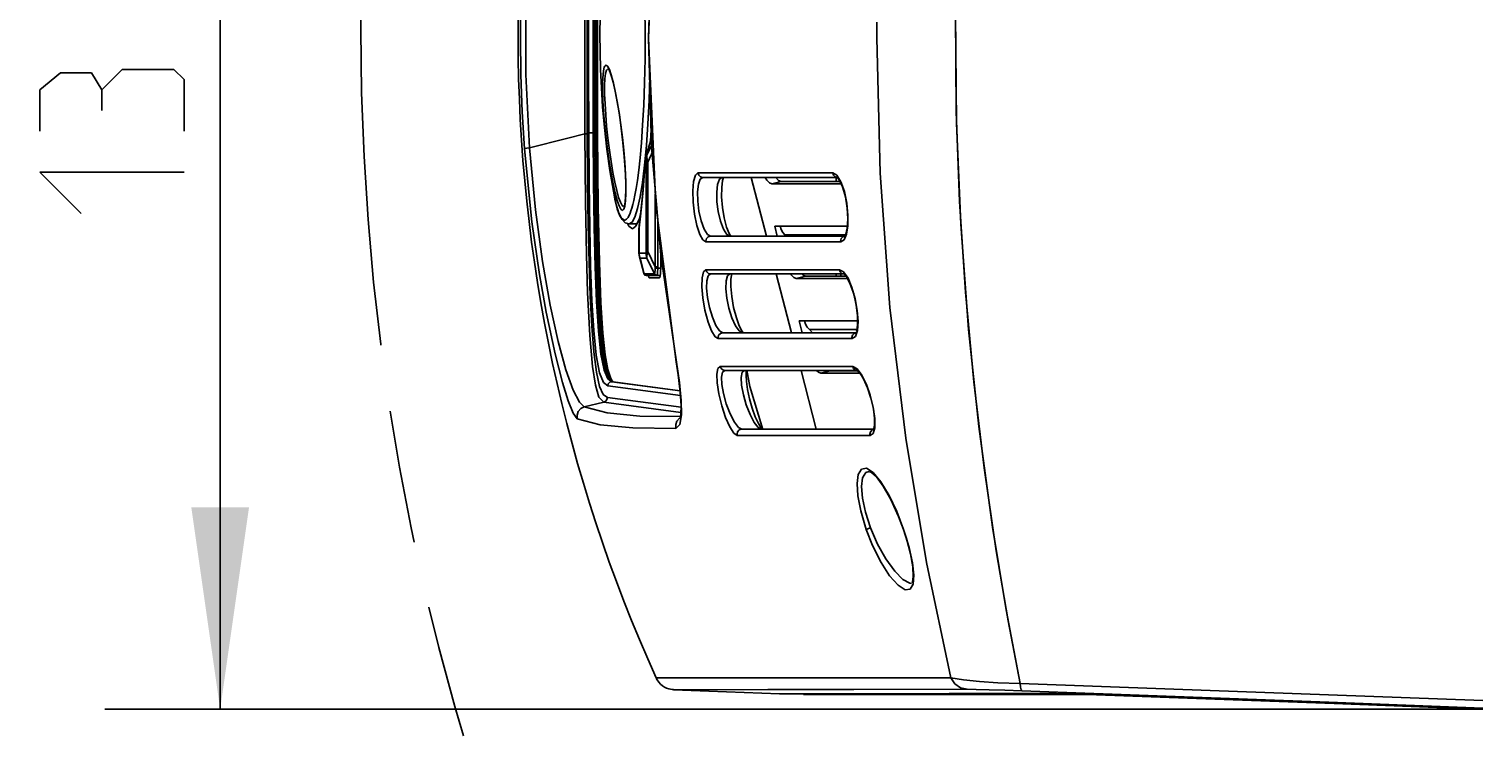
# Model space of a CAD drawing. Header units: inches. Extents: x 0 to 420, y 0 to 297.
# Tile 5 of 90: x 46 to 71, y 64 to 76. Entities that reach past the tile are written whole.
import ezdxf

# ---------------------------------------------------------------- set-up
doc = ezdxf.new("R2010")
doc.units = ezdxf.units.IN
doc.header["$LTSCALE"] = 23.1
doc.header["$MEASUREMENT"] = 0
doc.linetypes.add('PHANTOM', pattern=[0.8, 0.45, -0.05, 0.1, -0.05, 0.1, -0.05])
doc.layers.get('0').update_dxf_attribs({"linetype": 'CONTINUOUS'})
for name, color, linetype in [('AXES', 7, 'CONTINUOUS'), ('DEFAULT_3', 7, 'PHANTOM'), ('DIM_PILOTEES', 7, 'CONTINUOUS')]:
    doc.layers.add(name, color=color, linetype=linetype)
doc.styles.get("Standard").update_dxf_attribs({"font": 'txt', "width": 0.7})
doc.styles.add('TEXTSTYLE_2', font='txt', dxfattribs={"width": 0.7})
doc.dimstyles.new('DIMSTYLE_1', dxfattribs={"dimtxt": 0.18, "dimasz": 3.5, "dimexe": 2, "dimexo": 0, "dimgap": 0.045, "dimtad": 1, "dimzin": 4, "dimdsep": 46, "dimtxsty": 'TEXTSTYLE_2', "dimblk": '_FILLED', "dimblk1": '_FILLED', "dimblk2": '_FILLED', "dimcen": 0.09, "dimazin": 1, "dimtp": 0.003937, "dimtm": 0.003937, "dimtfac": 1, "dimtdec": 0, "dimtofl": 0, "dimtmove": 0, "dimatfit": 3, "dimldrblk": '_FILLED', "dimfxl": 1, "dimtolj": 1, "dimtzin": 4, "dimarcsym": 0})
doc.dimstyles.new('DIMSTYLE_4', dxfattribs={"dimtxt": 2.5, "dimasz": 3.5, "dimexe": 2, "dimexo": 0, "dimgap": 0.09, "dimtad": 1, "dimdec": 0, "dimzin": 4, "dimdsep": 46, "dimtxsty": 'STANDARD', "dimblk": '_FILLED', "dimblk1": '_FILLED', "dimblk2": '_FILLED', "dimcen": 0.09, "dimazin": 1, "dimtp": 0.07874, "dimtm": 0.07874, "dimtfac": 1, "dimtdec": 0, "dimtofl": 0, "dimtmove": 0, "dimatfit": 1, "dimldrblk": '_FILLED', "dimfxl": 1, "dimtolj": 1, "dimtzin": 4, "dimarcsym": 0})

# ---------------------------------------------------------------- blocks, each defined once
blk = doc.blocks.new('_FILLED')
at = {"color": 0, "linetype": 'ByBlock'}
blk.add_solid([(0, 0), (-1, 0.142857), (-1, -0.142857)], dxfattribs=at)
blk = doc.blocks.new('*D2')
at = {"layer": 'DIM_PILOTEES', "color": 2, "linetype": 'Continuous'}
for p, q in [((49.036758, 87.86676), (47.081758, 87.86676)), ((70.977601, 87.86676), (49.036758, 87.86676)), ((49.081758, 87.86676), (49.081758, 76.220878)), ((49.081758, 64.574997), (49.081758, 76.220878)), ((49.036758, 64.574997), (47.081758, 64.574997)), ((70.977867, 64.574997), (49.036758, 64.574997))]:
    blk.add_line(p, q, dxfattribs=at)
at = {"layer": 'DIM_PILOTEES', "color": 2, "linetype": 'Continuous', "xscale": 3.5, "yscale": 3.5, "zscale": 3.5}
for p, rotation in [((49.081758, 87.86676), 90), ((49.081758, 64.574997), 270)]:
    blk.add_blockref('_FILLED', p, dxfattribs=dict(at, rotation=rotation))
blk = doc.blocks.new('*D6')
at = {"layer": 'DIM_PILOTEES', "color": 2, "linetype": 'Continuous'}
for p, q in [((35.961033, 116.165119), (34.006033, 116.165119)), ((84.923528, 116.165119), (35.961033, 116.165119)), ((36.006033, 116.165119), (36.006033, 76.320012)), ((36.006033, 36.474904), (36.006033, 76.320012)), ((35.961033, 36.474904), (34.006033, 36.474904)), ((94.353, 36.474904), (35.961033, 36.474904))]:
    blk.add_line(p, q, dxfattribs=at)
at = {"layer": 'DIM_PILOTEES', "color": 2, "linetype": 'Continuous', "xscale": 3.5, "yscale": 3.5, "zscale": 3.5}
for p, rotation in [((36.006033, 116.165119), 90), ((36.006033, 36.474904), 270)]:
    blk.add_blockref('_FILLED', p, dxfattribs=dict(at, rotation=rotation))
blk = doc.blocks.new('*D14')
at = {"layer": 'DIM_PILOTEES', "color": 2, "linetype": 'Continuous'}
blk.add_line((130.459481, 99.719242), (144.563257, 108.862085), dxfattribs=at)
at = {"layer": 'DIM_PILOTEES', "color": 2, "linetype": 'Continuous', "xscale": 3.5, "yscale": 3.5, "zscale": 3.5, "rotation": 212.953525}
blk.add_blockref('_FILLED', (130.459481, 99.719242), dxfattribs=at)

msp = doc.modelspace()

# ---------------------------------------------------------------- linework, layer by layer
at = {"color": 7, "linetype": 'Continuous'}
for p, q in [((56.633258, 79.110269), (56.506711, 76.215609)), ((56.510065, 76.220904), (56.563981, 78.10662)), ((55.617148, 76.948103), (55.616565, 76.151746)), ((54.297315, 76.863881), (54.289413, 76.220904)), ((54.382211, 75.583286), (54.382212, 76.858535)), ((55.403246, 76.776575), (55.403245, 75.665313)), ((55.445198, 75.666179), (55.445198, 76.775716)), ((55.471111, 76.771549), (55.471111, 75.67039)), ((55.548674, 76.770743), (55.548674, 75.67119)), ((55.57372, 75.66832), (55.573719, 76.772782)), ((55.59525, 76.773868), (55.595251, 75.666882)), ((55.624094, 75.666303), (55.624093, 76.774458)), ((56.446414, 76.740176), (56.451175, 76.295101)), ((61.850309, 74.73659), (61.832442, 76.639438)), ((61.845642, 74.940671), (61.832442, 76.639438)), ((55.666743, 76.285369), (55.671064, 76.590156)), ((60.467573, 76.355409), (60.468525, 76.489896)), ((54.289413, 76.220904), (54.297315, 75.577933)), ((55.616565, 76.151746), (55.617629, 75.355407)), ((55.668529, 75.978439), (55.666743, 76.285369)), ((56.451175, 76.295101), (56.448875, 75.855439)), ((56.506711, 76.215609), (56.634184, 73.32101)), ((56.563883, 74.33521), (56.510065, 76.220904)), ((60.467587, 76.220904), (60.467573, 76.355409)), ((60.467587, 76.220904), (60.524376, 73.871503)), ((55.676581, 75.668558), (55.668529, 75.978439)), ((55.403245, 75.665313), (55.406237, 74.554522)), ((55.448177, 74.556956), (55.445198, 75.666179)), ((55.471111, 75.67039), (55.474061, 74.569541)), ((55.548674, 75.67119), (55.551619, 74.571945)), ((55.576693, 74.56417), (55.57372, 75.66832)), ((55.595251, 75.666882), (55.598238, 74.560212)), ((55.627084, 74.558465), (55.624094, 75.666303)), ((55.691295, 75.352091), (55.676581, 75.668558)), ((55.72732, 75.641717), (55.720879, 75.587656)), ((55.734803, 75.681582), (55.72732, 75.641717)), ((55.743104, 75.710123), (55.734803, 75.681582)), ((55.75209, 75.729318), (55.743104, 75.710123)), ((55.761772, 75.740523), (55.75209, 75.729318)), ((55.772337, 75.744259), (55.761772, 75.740523)), ((55.764471, 75.601385), (55.780704, 75.658558)), ((55.799491, 75.725046), (55.772337, 75.744259)), ((55.780704, 75.658558), (55.801698, 75.680245)), ((55.830251, 75.667854), (55.799491, 75.725046)), ((55.802505, 75.680345), (55.801706, 75.680239)), ((55.80331, 75.680409), (55.802505, 75.680345)), ((55.804119, 75.68043), (55.80331, 75.680409)), ((55.804119, 75.68043), (55.818483, 75.674376)), ((55.820124, 75.670232), (55.819046, 75.671987)), ((55.832724, 75.645435), (55.820124, 75.670232)), ((55.863536, 75.574731), (55.830251, 75.667854)), ((55.85064, 75.600199), (55.832724, 75.645435)), ((56.448875, 75.855439), (56.440077, 75.436146)), ((54.297315, 75.577933), (54.321031, 74.935242)), ((54.44503, 74.311414), (54.382211, 75.583286)), ((55.715906, 75.515387), (55.713137, 75.419122)), ((55.713137, 75.419122), (55.713665, 75.292979)), ((55.720879, 75.587656), (55.715906, 75.515387)), ((55.748315, 75.390104), (55.753569, 75.510646)), ((55.748769, 75.242034), (55.748315, 75.390104)), ((55.753569, 75.510646), (55.764471, 75.601385)), ((55.873098, 75.530527), (55.85064, 75.600199)), ((55.898118, 75.449581), (55.863536, 75.574731)), ((55.899995, 75.43074), (55.873098, 75.530527)), ((55.933406, 75.294669), (55.898118, 75.449581)), ((55.931371, 75.293584), (55.899995, 75.43074)), ((56.440077, 75.436146), (56.425804, 75.049361)), ((56.533668, 75.554434), (56.520098, 75.131183)), ((56.534241, 75.590468), (56.533668, 75.554434)), ((55.617629, 75.355407), (55.620336, 74.559315)), ((55.713689, 75.021543), (55.691295, 75.352091)), ((55.713665, 75.292979), (55.718827, 75.134766)), ((55.718827, 75.134766), (55.729704, 74.945994)), ((55.754939, 75.071685), (55.748769, 75.242034)), ((55.967066, 75.11056), (55.931371, 75.293584)), ((55.968061, 75.115788), (55.933406, 75.294669)), ((56.520098, 75.131183), (56.500144, 74.728144)), ((54.321031, 74.935242), (54.360534, 74.293682)), ((55.745915, 74.665097), (55.713689, 75.021543)), ((55.729704, 74.945994), (55.746668, 74.734505)), ((55.766613, 74.88418), (55.754939, 75.071685)), ((55.783461, 74.684749), (55.766613, 74.88418)), ((56.003874, 74.888867), (55.967066, 75.11056)), ((56.001094, 74.918206), (55.968061, 75.115788)), ((56.031592, 74.707412), (56.001094, 74.918206)), ((56.037461, 74.650286), (56.003874, 74.888867)), ((56.425804, 75.049361), (56.407272, 74.701891)), ((61.90155, 73.380256), (61.845642, 74.940671)), ((55.78926, 74.287484), (55.745915, 74.665097)), ((55.746668, 74.734505), (55.769265, 74.511337)), ((55.805018, 74.479071), (55.783461, 74.684749)), ((56.058662, 74.489414), (56.031592, 74.707412)), ((56.066348, 74.404987), (56.037461, 74.650286)), ((56.407272, 74.701891), (56.385769, 74.397425)), ((56.500144, 74.728144), (56.474176, 74.352793)), ((56.544791, 74.42633), (56.568443, 74.813819)), ((61.923272, 72.985955), (61.850309, 74.73659)), ((55.085842, 74.473409), (54.44503, 74.311414)), ((55.406226, 74.554522), (55.085842, 74.473409)), ((55.42672, 74.555189), (55.406237, 74.554522)), ((55.406241, 74.554273), (55.416104, 73.37926)), ((55.441171, 74.556027), (55.42672, 74.555189)), ((55.448181, 74.556955), (55.441171, 74.556027)), ((55.453791, 73.716079), (55.448177, 74.556956)), ((55.474061, 74.569541), (55.480054, 73.693302)), ((55.474062, 74.569545), (55.487474, 74.570778)), ((55.487474, 74.570778), (55.515913, 74.571662)), ((55.515913, 74.571662), (55.551683, 74.571958)), ((55.559982, 74.569439), (55.551619, 74.571945)), ((55.557567, 73.7065), (55.551669, 74.571961)), ((55.56834, 74.566847), (55.559982, 74.569439)), ((55.576693, 74.56417), (55.56834, 74.566847)), ((55.57663, 74.564156), (55.584815, 74.562909)), ((55.582461, 73.711139), (55.576643, 74.564154)), ((55.584815, 74.562909), (55.592167, 74.561593)), ((55.592167, 74.561593), (55.598238, 74.560212)), ((55.598238, 74.560212), (55.620336, 74.559315)), ((55.603463, 73.770302), (55.598241, 74.560211)), ((55.625217, 74.559015), (55.620333, 74.559311)), ((55.62037, 74.559306), (55.62513, 73.765241)), ((55.62706, 74.55875), (55.625217, 74.559015)), ((55.627302, 74.558608), (55.62706, 74.55875)), ((55.638163, 73.282604), (55.627302, 74.558605)), ((55.769265, 74.511337), (55.796392, 74.288288)), ((55.830678, 74.273168), (55.805018, 74.479071)), ((56.081473, 74.270631), (56.058662, 74.489414)), ((56.089348, 74.163015), (56.066348, 74.404987)), ((56.385769, 74.397425), (56.362587, 74.137252)), ((56.586759, 74.397924), (56.481718, 74.1817)), ((56.549977, 74.443378), (56.522774, 74.353948)), ((56.55501, 74.450826), (56.527937, 74.361867)), ((56.549977, 74.443381), (56.550641, 74.445383)), ((56.550641, 74.445383), (56.553484, 74.450139)), ((56.553484, 74.450139), (56.55501, 74.450826)), ((54.360534, 74.293682), (54.486289, 73.026083)), ((54.371541, 74.299023), (54.360535, 74.293682)), ((54.400829, 74.30517), (54.371541, 74.299023)), ((54.445022, 74.311413), (54.400829, 74.30517)), ((54.547722, 73.236996), (54.445014, 74.31157)), ((55.841275, 73.915623), (55.78926, 74.287484)), ((55.796392, 74.288288), (55.827048, 74.07296)), ((55.859713, 74.073148), (55.830678, 74.273168)), ((56.099298, 74.057612), (56.081473, 74.270631)), ((56.105544, 73.934338), (56.089348, 74.163015)), ((56.362587, 74.137252), (56.339123, 73.922074)), ((56.474176, 74.352793), (56.442676, 74.012091)), ((56.455293, 74.120309), (56.453613, 74.105585)), ((56.457541, 74.13436), (56.455293, 74.120309)), ((56.458528, 74.122625), (56.456714, 74.092163)), ((56.460587, 74.148744), (56.457541, 74.13436)), ((56.463932, 74.1526), (56.458528, 74.122625)), ((56.46504, 74.165079), (56.460587, 74.148744)), ((56.472844, 74.181697), (56.463932, 74.1526)), ((56.493085, 74.256677), (56.46504, 74.165092)), ((56.46504, 74.165079), (56.4666, 74.169637)), ((56.465587, 74.092163), (56.467393, 74.122557)), ((56.4666, 74.169637), (56.472843, 74.181695)), ((56.467393, 74.122557), (56.47279, 74.152535)), ((56.47279, 74.152535), (56.481718, 74.181697)), ((56.500549, 74.272157), (56.472843, 74.181695)), ((56.481718, 74.1817), (56.472843, 74.181695)), ((56.481718, 74.1817), (56.48011, 74.163279)), ((56.48011, 74.163279), (56.480698, 74.14255)), ((56.480698, 74.14255), (56.48325, 74.119617)), ((56.48325, 74.119617), (56.48792, 74.093254)), ((56.522774, 74.353948), (56.493085, 74.256677)), ((56.495233, 74.062318), (56.592702, 74.262958)), ((56.527937, 74.361867), (56.500549, 74.272157)), ((56.725347, 72.454865), (56.563883, 74.33521)), ((55.827048, 74.07296), (55.860349, 73.871057)), ((55.900184, 73.557656), (55.841275, 73.915623)), ((55.891259, 73.885212), (55.859713, 74.073148)), ((55.860349, 73.871057), (55.895503, 73.687424)), ((55.924317, 73.715449), (55.891259, 73.885212)), ((56.111529, 73.857049), (56.099298, 74.057612)), ((56.114265, 73.731334), (56.105544, 73.934338)), ((56.339123, 73.922074), (56.316181, 73.746248)), ((56.442676, 74.012091), (56.406227, 73.712359)), ((56.452663, 74.093439), (56.434952, 73.839161)), ((56.435936, 73.820876), (56.454049, 74.080759)), ((56.453776, 74.077066), (56.452663, 74.093439)), ((56.453613, 74.105585), (56.452664, 74.093454)), ((56.454049, 74.080759), (56.454383, 74.084175)), ((56.454383, 74.084175), (56.45478, 74.087121)), ((56.45478, 74.087121), (56.45523, 74.089431)), ((56.45523, 74.089431), (56.455715, 74.091019)), ((56.455715, 74.091019), (56.456216, 74.091898)), ((56.456216, 74.091898), (56.456714, 74.092163)), ((56.465587, 74.092163), (56.456714, 74.092163)), ((56.465587, 74.092163), (56.46627, 74.091803)), ((56.46627, 74.091803), (56.466862, 74.090766)), ((56.466862, 74.090766), (56.46736, 74.089155)), ((56.46736, 74.089155), (56.467773, 74.087057)), ((56.467773, 74.087057), (56.468117, 74.084495)), ((56.468117, 74.084495), (56.468404, 74.081423)), ((56.468404, 74.081423), (56.468637, 74.077751)), ((56.468637, 74.077751), (56.468814, 74.07338)), ((56.468814, 74.07338), (56.468926, 74.068232)), ((56.468926, 74.068232), (56.468965, 74.062318)), ((56.468965, 72.514489), (56.468965, 74.062318)), ((56.495233, 74.062318), (56.468965, 74.062318)), ((56.48792, 74.093254), (56.495233, 74.062318)), ((56.495233, 74.062318), (56.495233, 72.514489)), ((57.322901, 73.839696), (57.367382, 73.876006)), ((57.367384, 73.876006), (57.38079, 73.836528)), ((57.367384, 73.876006), (59.704272, 73.876006)), ((59.704271, 73.876006), (59.772992, 73.839435)), ((59.704272, 73.876006), (59.717286, 73.836702)), ((60.524376, 73.871503), (60.694769, 71.542454)), ((55.463471, 72.977234), (55.453791, 73.716079)), ((55.480054, 73.693302), (55.490576, 72.9302)), ((55.568123, 72.939307), (55.557567, 73.7065)), ((55.593134, 72.934888), (55.582461, 73.711139)), ((55.612271, 73.075454), (55.603463, 73.770302)), ((55.62513, 73.765241), (55.634068, 73.066583)), ((55.895503, 73.687424), (55.931346, 73.528386)), ((55.957764, 73.56957), (55.924317, 73.715449)), ((56.117727, 73.675578), (56.111529, 73.857049)), ((56.115812, 73.575184), (56.114265, 73.731334)), ((56.117678, 73.519333), (56.117727, 73.675578)), ((56.316181, 73.746248), (56.294372, 73.604453)), ((56.406227, 73.712359), (56.365506, 73.459155)), ((56.434952, 73.839161), (56.415337, 73.597028)), ((56.416129, 73.576218), (56.435936, 73.820876)), ((57.275686, 73.56485), (57.289631, 73.728528)), ((57.289631, 73.728528), (57.322901, 73.839696)), ((57.358512, 73.546223), (57.373444, 73.678747)), ((57.373444, 73.678747), (57.405042, 73.767014)), ((57.38079, 73.836528), (57.410549, 73.808584)), ((57.405042, 73.767014), (57.449812, 73.798404)), ((57.410549, 73.808584), (57.449816, 73.798404)), ((57.449812, 73.798404), (59.784966, 73.798404)), ((57.705972, 73.676512), (57.691413, 73.541001)), ((57.73769, 73.766454), (57.705972, 73.676512)), ((57.782813, 73.798403), (57.73769, 73.766454)), ((57.777081, 73.463136), (57.778379, 73.625432)), ((57.778379, 73.625432), (57.792998, 73.743763)), ((57.792998, 73.743763), (57.809675, 73.798404)), ((58.554884, 72.778404), (58.292164, 73.798404)), ((58.532417, 73.798404), (58.561608, 73.751902)), ((58.561608, 73.751902), (58.608323, 73.702363)), ((58.608323, 73.702363), (58.649282, 73.685385)), ((58.807128, 73.729384), (58.649282, 73.685385)), ((58.649282, 73.685385), (59.850872, 73.685385)), ((58.719448, 73.795909), (58.717882, 73.798404)), ((58.766166, 73.746365), (58.719448, 73.795909)), ((58.807128, 73.729384), (58.766166, 73.746365)), ((58.807128, 73.729384), (59.830802, 73.729384)), ((59.717286, 73.836702), (59.746519, 73.808588)), ((59.746519, 73.808588), (59.784966, 73.798404)), ((59.760966, 73.729384), (59.760966, 73.798416)), ((59.772992, 73.839435), (59.846458, 73.722504)), ((59.784269, 73.798416), (59.785287, 73.794792)), ((59.785287, 73.794792), (59.822975, 73.746545)), ((59.822975, 73.746545), (59.874662, 73.633229)), ((59.846458, 73.722504), (59.905223, 73.554555)), ((59.874662, 73.633229), (59.92296, 73.461952)), ((55.416104, 73.37926), (55.433472, 72.453827)), ((55.905534, 73.527975), (55.900184, 73.557656)), ((55.926992, 73.419873), (55.900193, 73.557605)), ((55.948696, 73.327627), (55.905534, 73.527975)), ((55.968355, 73.255422), (55.926992, 73.419873)), ((55.931346, 73.528386), (55.966774, 73.39899)), ((55.990328, 73.452625), (55.957764, 73.56957)), ((55.966774, 73.39899), (56.000415, 73.304109)), ((56.021509, 73.366153), (55.990328, 73.452625)), ((56.050243, 73.313247), (56.021509, 73.366153)), ((56.098267, 73.332765), (56.105994, 73.383186)), ((56.099386, 73.301682), (56.111507, 73.394189)), ((56.105994, 73.383186), (56.112407, 73.461877)), ((56.111507, 73.394189), (56.117678, 73.519333)), ((56.112407, 73.461877), (56.115812, 73.575184)), ((56.255099, 73.399941), (56.2375, 73.326538)), ((56.274011, 73.490959), (56.255099, 73.399941)), ((56.294372, 73.604453), (56.274011, 73.490959)), ((56.365506, 73.459155), (56.321267, 73.257176)), ((56.393947, 73.368346), (56.370932, 73.154383)), ((56.415337, 73.597028), (56.393947, 73.368346)), ((56.394451, 73.34427), (56.416129, 73.576218)), ((56.625973, 72.245363), (56.625973, 73.507474)), ((57.281148, 73.368289), (57.275686, 73.56485)), ((57.305952, 73.160385), (57.281148, 73.368289)), ((57.361928, 73.384819), (57.358512, 73.546223)), ((57.383818, 73.210958), (57.361928, 73.384819)), ((57.691413, 73.541001), (57.695826, 73.376964)), ((57.695826, 73.376964), (57.718517, 73.204622)), ((57.792053, 73.278711), (57.777081, 73.463136)), ((59.905223, 73.554555), (59.947931, 73.349527)), ((59.92296, 73.461952), (59.954761, 73.265155)), ((62.00477, 71.808018), (61.90155, 73.380256)), ((54.670816, 72.341084), (54.547722, 73.236996)), ((55.657534, 72.325938), (55.638163, 73.282604)), ((55.99454, 73.180943), (55.948696, 73.327627)), ((56.008454, 73.142973), (55.968355, 73.255422)), ((56.042214, 73.090645), (55.99454, 73.180943)), ((56.000415, 73.304109), (56.031445, 73.24584)), ((56.05032, 73.066213), (56.008454, 73.142973)), ((56.031445, 73.24584), (56.059025, 73.226063)), ((56.075639, 73.295472), (56.050243, 73.313247)), ((56.059025, 73.226063), (56.081696, 73.245071)), ((56.075639, 73.295472), (56.076104, 73.295479)), ((56.090302, 73.304164), (56.076104, 73.29548)), ((56.081696, 73.245071), (56.099386, 73.301682)), ((56.090652, 73.303592), (56.091404, 73.306556)), ((56.091404, 73.306556), (56.098267, 73.332765)), ((56.164703, 73.122036), (56.15379, 73.103864)), ((56.17683, 73.146425), (56.164703, 73.122036)), ((56.190462, 73.177481), (56.17683, 73.146425)), ((56.205359, 73.217295), (56.190462, 73.177481)), ((56.221005, 73.266708), (56.205359, 73.217295)), ((56.2375, 73.326538), (56.221005, 73.266708)), ((56.274332, 73.110168), (56.225572, 73.020859)), ((56.321267, 73.257176), (56.274332, 73.110168)), ((56.345906, 72.922902), (56.371005, 73.126148)), ((56.370932, 73.154383), (56.346474, 72.956379)), ((56.351286, 73.08547), (56.372264, 73.166763)), ((56.371005, 73.126148), (56.394451, 73.34427)), ((56.634184, 73.32101), (56.988902, 70.602352)), ((57.347864, 72.962743), (57.305952, 73.160385)), ((57.422456, 73.043556), (57.383818, 73.210958)), ((57.718517, 73.204622), (57.757946, 73.038193)), ((57.822449, 73.094439), (57.792053, 73.278711)), ((59.947931, 73.349527), (59.968257, 73.143766)), ((59.954761, 73.265155), (59.9654, 73.078926)), ((59.968257, 73.143766), (59.966258, 72.959736)), ((54.486289, 73.026083), (54.617305, 72.117231)), ((55.477635, 72.322828), (55.463471, 72.977234)), ((55.490576, 72.9302), (55.506246, 72.25809)), ((55.584528, 72.244424), (55.568123, 72.939307)), ((55.609489, 72.243885), (55.593134, 72.934888)), ((55.625036, 72.459225), (55.612271, 73.075454)), ((55.634068, 73.066583), (55.646956, 72.446716)), ((56.090836, 73.058406), (56.042214, 73.090645)), ((56.103209, 73.013266), (56.05032, 73.066213)), ((56.09326, 73.058334), (56.090836, 73.058406)), ((56.103871, 73.048405), (56.09326, 73.058334)), ((56.17589, 72.990904), (56.103209, 73.013266)), ((56.109998, 73.061792), (56.103871, 73.048405)), ((56.118364, 73.066119), (56.109998, 73.061792)), ((56.12663, 73.072102), (56.118364, 73.066119)), ((56.134906, 73.080302), (56.12663, 73.072102)), ((56.143953, 73.090198), (56.134906, 73.080302)), ((56.15379, 73.103864), (56.143953, 73.090198)), ((56.145758, 73.000174), (56.167394, 72.951548)), ((56.167394, 72.951548), (56.229453, 72.905904)), ((56.225572, 73.020859), (56.17589, 72.990904)), ((56.17589, 72.990904), (56.308988, 72.990904)), ((56.229453, 72.905904), (56.291137, 72.950994)), ((56.291137, 72.950994), (56.351286, 73.08547)), ((56.343415, 72.918972), (56.343083, 72.900218)), ((56.343083, 72.900218), (56.343083, 72.514489)), ((56.344723, 72.900218), (56.343083, 72.900218)), ((56.344648, 72.939516), (56.343415, 72.918972)), ((56.346469, 72.956346), (56.344648, 72.939516)), ((56.344723, 72.900215), (56.344854, 72.908798)), ((56.344723, 72.900215), (56.344723, 72.514489)), ((56.344854, 72.908798), (56.345242, 72.916305)), ((56.345242, 72.916305), (56.345906, 72.922902)), ((56.346469, 72.956345), (56.34548, 72.946058)), ((56.34548, 72.946058), (56.345906, 72.922902)), ((56.668633, 73.056987), (56.668633, 72.245368)), ((57.400864, 72.806395), (57.347864, 72.962743)), ((57.473643, 72.903399), (57.422456, 73.043556)), ((57.530327, 72.810563), (57.473643, 72.903399)), ((57.757946, 73.038193), (57.809144, 72.900724)), ((57.809144, 72.900724), (57.865328, 72.810076)), ((57.864429, 72.93342), (57.822449, 73.094439)), ((57.906389, 72.826468), (57.864429, 72.93342)), ((58.697515, 72.952347), (58.742318, 72.778404)), ((58.697515, 72.952347), (59.957816, 72.952347)), ((58.791232, 72.952347), (58.810716, 72.896657)), ((58.810716, 72.896657), (58.839203, 72.845328)), ((59.955914, 72.920614), (59.931881, 72.815836)), ((59.966258, 72.959736), (59.942693, 72.811291)), ((59.9654, 73.078926), (59.955914, 72.920614)), ((62.059371, 71.162513), (61.923272, 72.985955)), ((56.720189, 72.661846), (56.720189, 72.225904)), ((57.453195, 72.713552), (57.400864, 72.806395)), ((57.502091, 72.682241), (57.453195, 72.713552)), ((57.501374, 72.693404), (57.512459, 72.735904)), ((57.501374, 72.693404), (57.501455, 72.689645)), ((57.501455, 72.689645), (57.501695, 72.685929)), ((57.501695, 72.685929), (57.502091, 72.682241)), ((59.841872, 72.682241), (57.502091, 72.682241)), ((57.512459, 72.735904), (57.542745, 72.767016)), ((57.584116, 72.778404), (57.530327, 72.810563)), ((57.542745, 72.767016), (57.584116, 72.778404)), ((59.922168, 72.778404), (57.584116, 72.778404)), ((57.865328, 72.810076), (57.918604, 72.778405)), ((57.9358, 72.778404), (57.906389, 72.826468)), ((58.839203, 72.845328), (58.875822, 72.799929)), ((58.896513, 72.778404), (58.875822, 72.799929)), ((59.926129, 72.799929), (58.875822, 72.799929)), ((59.852022, 72.735904), (59.841171, 72.693404)), ((59.841249, 72.689664), (59.841171, 72.693404)), ((59.841484, 72.685932), (59.841249, 72.689664)), ((59.841872, 72.682241), (59.841484, 72.685932)), ((59.900885, 72.716754), (59.841875, 72.682241)), ((59.881667, 72.767016), (59.852022, 72.735904)), ((59.921441, 72.7784), (59.881667, 72.767016)), ((59.942693, 72.811291), (59.900885, 72.716754)), ((59.922162, 72.778404), (59.921441, 72.7784)), ((59.931881, 72.815836), (59.926129, 72.801669)), ((55.433472, 72.453827), (55.45257, 71.799768)), ((55.642615, 71.90575), (55.625036, 72.459225)), ((55.646956, 72.446716), (55.664786, 71.88899)), ((56.343083, 72.514489), (56.343271, 72.498625)), ((56.343083, 72.514489), (56.344723, 72.514489)), ((56.343271, 72.498625), (56.34395, 72.482336)), ((56.34395, 72.482336), (56.345161, 72.467269)), ((56.344762, 72.508576), (56.344723, 72.514489)), ((56.344874, 72.503428), (56.344762, 72.508576)), ((56.345051, 72.499056), (56.344874, 72.503428)), ((56.345284, 72.495385), (56.345051, 72.499056)), ((56.345161, 72.467269), (56.347153, 72.451549)), ((56.345571, 72.492312), (56.345284, 72.495385)), ((56.345915, 72.48975), (56.345571, 72.492312)), ((56.346328, 72.487652), (56.345915, 72.48975)), ((56.346826, 72.486041), (56.346328, 72.487652)), ((56.347418, 72.485004), (56.346826, 72.486041)), ((56.347153, 72.451549), (56.350346, 72.434209)), ((56.348101, 72.484644), (56.347418, 72.485004)), ((56.348101, 72.484644), (56.349907, 72.45425)), ((56.348101, 72.484644), (56.465587, 72.484644)), ((56.349907, 72.45425), (56.355304, 72.424272)), ((56.350346, 72.434209), (56.352956, 72.423233)), ((56.426973, 72.137886), (56.352922, 72.423369)), ((56.355886, 72.413529), (56.352943, 72.423289)), ((56.355304, 72.424272), (56.364233, 72.395107)), ((56.364233, 72.395107), (56.355886, 72.413529)), ((56.434041, 72.125981), (56.364233, 72.395107)), ((56.481718, 72.395107), (56.364233, 72.395107)), ((56.466256, 72.484989), (56.465587, 72.484644)), ((56.467401, 72.454181), (56.465587, 72.484644)), ((56.466839, 72.485984), (56.466256, 72.484989)), ((56.467334, 72.487547), (56.466839, 72.485984)), ((56.467749, 72.489606), (56.467334, 72.487547)), ((56.472806, 72.424204), (56.467401, 72.454181)), ((56.468097, 72.492136), (56.467749, 72.489606)), ((56.468387, 72.495176), (56.468097, 72.492136)), ((56.468625, 72.498827), (56.468387, 72.495176)), ((56.468807, 72.503223), (56.468625, 72.498827)), ((56.468925, 72.508456), (56.468807, 72.503223)), ((56.468965, 72.514489), (56.468925, 72.508456)), ((56.468965, 72.514489), (56.495233, 72.514489)), ((56.481718, 72.395107), (56.472806, 72.424204)), ((56.480785, 72.435418), (56.480088, 72.414372)), ((56.480088, 72.414372), (56.481718, 72.395107)), ((56.483441, 72.45849), (56.480785, 72.435418)), ((56.481718, 72.395107), (56.612458, 72.125981)), ((56.48817, 72.484725), (56.483441, 72.45849)), ((56.495233, 72.514489), (56.48817, 72.484725)), ((56.625973, 72.245363), (56.495233, 72.514489)), ((56.993374, 70.595419), (56.725347, 72.454865)), ((54.617305, 72.117231), (54.73504, 71.460227)), ((54.805553, 71.579812), (54.670816, 72.341084)), ((55.497373, 71.73524), (55.477635, 72.322828)), ((55.506246, 72.25809), (55.528447, 71.662543)), ((55.607628, 71.643441), (55.584528, 72.244424)), ((55.632539, 71.643289), (55.609489, 72.243885)), ((55.683775, 71.620315), (55.657534, 72.325938)), ((56.426964, 72.137919), (56.42937, 72.1301)), ((56.431591, 72.127288), (56.42879, 72.132055)), ((56.42937, 72.1301), (56.43307, 72.121872)), ((56.43159, 72.127288), (56.437619, 72.115691)), ((56.432323, 72.126848), (56.431591, 72.127288)), ((56.43314, 72.126412), (56.432323, 72.126848)), ((56.43307, 72.121872), (56.439189, 72.113156)), ((56.434041, 72.125981), (56.43314, 72.126412)), ((56.434041, 72.125981), (56.440206, 72.114864)), ((56.434041, 72.125981), (56.612458, 72.125981)), ((56.437619, 72.115691), (56.446775, 72.106557)), ((56.439189, 72.113156), (56.448245, 72.105363)), ((56.440206, 72.114864), (56.449286, 72.106141)), ((56.446775, 72.106557), (56.458522, 72.100522)), ((56.448245, 72.105363), (56.459727, 72.100112)), ((56.449286, 72.106141), (56.460763, 72.100408)), ((56.458522, 72.100522), (56.471732, 72.098404)), ((56.459727, 72.100112), (56.471734, 72.098404)), ((56.460763, 72.100408), (56.473579, 72.098404)), ((56.613127, 72.126412), (56.612458, 72.125981)), ((56.618824, 72.114606), (56.612458, 72.125981)), ((56.61389, 72.126848), (56.613127, 72.126412)), ((56.614747, 72.127288), (56.61389, 72.126848)), ((56.617305, 72.13154), (56.614747, 72.127288)), ((56.614747, 72.127288), (56.62072, 72.115698)), ((56.61952, 72.141829), (56.617305, 72.13154)), ((56.628184, 72.105806), (56.618824, 72.114606)), ((56.621621, 72.157737), (56.61952, 72.141829)), ((56.62072, 72.115698), (56.629803, 72.106558)), ((56.623595, 72.177467), (56.621621, 72.157737)), ((56.625164, 72.200051), (56.623595, 72.177467)), ((56.625744, 72.224432), (56.625164, 72.200051)), ((56.625808, 72.238429), (56.625732, 72.231451)), ((56.625732, 72.231451), (56.625744, 72.224432)), ((56.625744, 72.224431), (56.668988, 72.225904)), ((56.625973, 72.245363), (56.625808, 72.238429)), ((56.625973, 72.245363), (56.668633, 72.245363)), ((56.639482, 72.100313), (56.628184, 72.105806)), ((56.629803, 72.106558), (56.641456, 72.100521)), ((56.651996, 72.098404), (56.639482, 72.100313)), ((56.641456, 72.100521), (56.654555, 72.098404)), ((56.658082, 72.101488), (56.654555, 72.098404)), ((56.661139, 72.110861), (56.658082, 72.101488)), ((56.663851, 72.126431), (56.661139, 72.110861)), ((56.666195, 72.147358), (56.663851, 72.126431)), ((56.667953, 72.171157), (56.666195, 72.147358)), ((56.668999, 72.197483), (56.667953, 72.171157)), ((56.668673, 72.238875), (56.668633, 72.245368)), ((56.668791, 72.232388), (56.668673, 72.238875)), ((56.668988, 72.225904), (56.668791, 72.232388)), ((56.668988, 72.225904), (56.668999, 72.197483)), ((56.668988, 72.225904), (56.720189, 72.225904)), ((56.712264, 72.088425), (56.716508, 72.125916)), ((56.716508, 72.125916), (56.719241, 72.173209)), ((56.719241, 72.173209), (56.720189, 72.225904)), ((57.437456, 72.057392), (57.46155, 72.159277)), ((57.46155, 72.159277), (57.503689, 72.196535)), ((57.51834, 72.159598), (57.503689, 72.196535)), ((57.503689, 72.196535), (59.820411, 72.196535)), ((57.547788, 72.133587), (57.51834, 72.159598)), ((57.54401, 72.093479), (57.585547, 72.12423)), ((57.585551, 72.12423), (57.547788, 72.133587)), ((57.585546, 72.12423), (59.900559, 72.12423)), ((57.920931, 72.12423), (57.878732, 72.09228)), ((57.936214, 72.02536), (57.945671, 72.102324)), ((57.945671, 72.102324), (57.948667, 72.11505)), ((58.9861, 71.10423), (58.723379, 72.12423)), ((58.975538, 72.12423), (58.984831, 72.109461)), ((58.984831, 72.109461), (59.0314, 72.060191)), ((59.189249, 72.104188), (59.170304, 72.12423)), ((59.230076, 72.08731), (59.189249, 72.104188)), ((59.760966, 72.08731), (59.760966, 72.12423)), ((59.820411, 72.196535), (59.834755, 72.159599)), ((59.8927, 72.158516), (59.820416, 72.196535)), ((59.834755, 72.159599), (59.863587, 72.133588)), ((59.843, 72.124238), (59.843, 72.08731)), ((59.863587, 72.133588), (59.900559, 72.12423)), ((59.968585, 72.049309), (59.8927, 72.158516)), ((59.90045, 72.124238), (59.902612, 72.120128)), ((59.902612, 72.120128), (59.946708, 72.06817)), ((55.666347, 71.415072), (55.642615, 71.90575)), ((55.664786, 71.88899), (55.688816, 71.395282)), ((56.471732, 72.098404), (56.713394, 72.098404)), ((56.505672, 72.098404), (56.506802, 72.088419)), ((56.506802, 72.088419), (56.512156, 72.064277)), ((56.512156, 72.064277), (56.518121, 72.055904)), ((56.700944, 72.055904), (56.518121, 72.055904)), ((56.700944, 72.055904), (56.70691, 72.064279)), ((56.70691, 72.064279), (56.712264, 72.088425)), ((57.432897, 71.90176), (57.437456, 72.057392)), ((57.449507, 71.70808), (57.432897, 71.90176)), ((57.514534, 71.876886), (57.519557, 72.007156)), ((57.529773, 71.716472), (57.514534, 71.876886)), ((57.519557, 72.007156), (57.54401, 72.093479)), ((57.854434, 72.002718), (57.850577, 71.86768)), ((57.850577, 71.86768), (57.86792, 71.702791)), ((57.878732, 72.09228), (57.854434, 72.002718)), ((57.935912, 71.903404), (57.936214, 72.02536)), ((57.951395, 71.734514), (57.935912, 71.903404)), ((59.0314, 72.060191), (59.07223, 72.043311)), ((59.230076, 72.08731), (59.07223, 72.043311)), ((59.07223, 72.043311), (59.959479, 72.043311)), ((59.230076, 72.08731), (59.930463, 72.08731)), ((59.946708, 72.06817), (60.008739, 71.94743)), ((60.037375, 71.887597), (59.968585, 72.049309)), ((60.008739, 71.94743), (60.067081, 71.777156)), ((60.093466, 71.690255), (60.037375, 71.887597)), ((55.45257, 71.799768), (55.492461, 71.053816)), ((55.523942, 71.217746), (55.497373, 71.73524)), ((55.528447, 71.662543), (55.559597, 71.142079)), ((55.639505, 71.1342), (55.607628, 71.643441)), ((55.664221, 71.136702), (55.632539, 71.643289)), ((55.716821, 71.095097), (55.683775, 71.620315)), ((57.487822, 71.493085), (57.449507, 71.70808)), ((57.564738, 71.541416), (57.529773, 71.716472)), ((57.86792, 71.702791), (57.904087, 71.530231)), ((57.984937, 71.544288), (57.951395, 71.734514)), ((60.067081, 71.777156), (60.110748, 71.584652)), ((60.129206, 71.489313), (60.093466, 71.690255)), ((62.148338, 70.253964), (62.00477, 71.808018)), ((54.73504, 71.460227), (54.890335, 70.738053)), ((54.94324, 70.952686), (54.805553, 71.579812)), ((55.698233, 70.991204), (55.666347, 71.415072)), ((55.688816, 71.395282), (55.721119, 70.969797)), ((57.543301, 71.289664), (57.487822, 71.493085)), ((57.6165, 71.37155), (57.564738, 71.541416)), ((57.678921, 71.229389), (57.6165, 71.37155)), ((57.904087, 71.530231), (57.956588, 71.363239)), ((57.956588, 71.363239), (58.01843, 71.225703)), ((58.033298, 71.360691), (57.984937, 71.544288)), ((58.08406, 71.222164), (58.033298, 71.360691)), ((60.110748, 71.584652), (60.133923, 71.399282)), ((60.142816, 71.300162), (60.129206, 71.489313)), ((60.133923, 71.399282), (60.135626, 71.24418)), ((60.694769, 71.542454), (60.969031, 69.277729)), ((55.55925, 70.774588), (55.523942, 71.217746)), ((55.559597, 71.142079), (55.602964, 70.713339)), ((55.682744, 70.730218), (55.639505, 71.1342)), ((55.707395, 70.731749), (55.664221, 71.136702)), ((55.755577, 70.723876), (55.716821, 71.095097)), ((57.604086, 71.135486), (57.543301, 71.289664)), ((57.666225, 71.034391), (57.604086, 71.135486)), ((57.742747, 71.136121), (57.678921, 71.229389)), ((57.755833, 71.092189), (57.725779, 71.060204)), ((57.798308, 71.10423), (57.742747, 71.136121)), ((57.798308, 71.10423), (57.755833, 71.092189)), ((60.117876, 71.10423), (57.798308, 71.10423)), ((58.01843, 71.225703), (58.08132, 71.13544)), ((58.08132, 71.13544), (58.136205, 71.104231)), ((58.126308, 71.138919), (58.08406, 71.222164)), ((58.152075, 71.10423), (58.126308, 71.138919)), ((59.120463, 71.310273), (59.173533, 71.10423)), ((59.120463, 71.310273), (60.1349, 71.310273)), ((59.21418, 71.310273), (59.233664, 71.254583)), ((59.233664, 71.254583), (59.262151, 71.203254)), ((59.262151, 71.203254), (59.298769, 71.157855)), ((59.350317, 71.10423), (59.298769, 71.157855)), ((60.122621, 71.157855), (59.298769, 71.157855)), ((59.339929, 71.115036), (59.342712, 71.10423)), ((60.047667, 71.061687), (60.076925, 71.092581)), ((60.076925, 71.092581), (60.115903, 71.104205)), ((60.09663, 71.040383), (60.131955, 71.144143)), ((60.119975, 71.140287), (60.115556, 71.126276)), ((60.115903, 71.104205), (60.117876, 71.10423)), ((60.135626, 71.24418), (60.119975, 71.140287)), ((60.131955, 71.144143), (60.142816, 71.300162)), ((62.23629, 69.477313), (62.059371, 71.162513)), ((55.077876, 70.461557), (54.94324, 70.952686)), ((55.492461, 71.053816), (55.539354, 70.520691)), ((55.740539, 70.651454), (55.698233, 70.991204)), ((55.721119, 70.969797), (55.763766, 70.629328)), ((57.717093, 71.002769), (57.666225, 71.034391)), ((57.725779, 71.060204), (57.715526, 71.01923)), ((57.715526, 71.01923), (57.715704, 71.013663)), ((57.715704, 71.013663), (57.716228, 71.008187)), ((57.716228, 71.008187), (57.717093, 71.002769)), ((60.038368, 71.002769), (57.717093, 71.002769)), ((60.036833, 71.01923), (60.047667, 71.061687)), ((60.037006, 71.013681), (60.036833, 71.01923)), ((60.037523, 71.008166), (60.037006, 71.013681)), ((60.038368, 71.002769), (60.037523, 71.008166)), ((60.038369, 71.002769), (60.09663, 71.040383)), ((54.890335, 70.738053), (55.018196, 70.241507)), ((55.604993, 70.420327), (55.55925, 70.774588)), ((55.602964, 70.713339), (55.659795, 70.410104)), ((55.737596, 70.454962), (55.682744, 70.730218)), ((55.762348, 70.455736), (55.707395, 70.731749)), ((55.79311, 70.417848), (55.740539, 70.651454)), ((55.801463, 70.465592), (55.755577, 70.723876)), ((55.763766, 70.629328), (55.81653, 70.394841)), ((56.988906, 70.602331), (56.993307, 70.595894)), ((56.988906, 70.602331), (57.025002, 70.37549)), ((57.04719, 70.23882), (56.993374, 70.595419)), ((55.203611, 70.10948), (55.077876, 70.461557)), ((55.539354, 70.520691), (55.588524, 70.194771)), ((55.660901, 70.172784), (55.604993, 70.420327)), ((55.659795, 70.410104), (55.727074, 70.241972)), ((55.801388, 70.304347), (55.737596, 70.454962)), ((55.825636, 70.304558), (55.762348, 70.455736)), ((55.853369, 70.287534), (55.79311, 70.417848)), ((55.858959, 70.29454), (55.801463, 70.465592)), ((55.81653, 70.394841), (55.877275, 70.263378)), ((57.025002, 70.37549), (57.060784, 70.0751)), ((57.71345, 70.481836), (57.696023, 70.383373)), ((57.696023, 70.383373), (57.700917, 70.232937)), ((57.751815, 70.517064), (57.71345, 70.481836)), ((57.751819, 70.517064), (57.76807, 70.481987)), ((57.751819, 70.517064), (60.050694, 70.517064)), ((57.76807, 70.481987), (57.796578, 70.458602)), ((57.776956, 70.33601), (57.794477, 70.420138)), ((57.781684, 70.208062), (57.776956, 70.33601)), ((57.794477, 70.420138), (57.832764, 70.450057)), ((57.796578, 70.458602), (57.832772, 70.450057)), ((57.832763, 70.450057), (60.130383, 70.450056)), ((58.132912, 70.418438), (58.116018, 70.329549)), ((58.172036, 70.450057), (58.132912, 70.418438)), ((58.200469, 70.368185), (58.205318, 70.439455)), ((58.206013, 70.261037), (58.200469, 70.368185)), ((58.205318, 70.439455), (58.207451, 70.450982)), ((58.266928, 70.171359), (58.216313, 70.457765)), ((59.417316, 69.430057), (59.154595, 70.450057)), ((59.424158, 70.450057), (59.454347, 70.418117)), ((59.454347, 70.418117), (59.495178, 70.401237)), ((59.653024, 70.445237), (59.495178, 70.401237)), ((59.495178, 70.401237), (60.175483, 70.401237)), ((59.653024, 70.445237), (59.641363, 70.450057)), ((59.653024, 70.445237), (60.13291, 70.445237)), ((60.065227, 70.483848), (60.050694, 70.517064)), ((60.050702, 70.517064), (60.126889, 70.477248)), ((60.093868, 70.458938), (60.065227, 70.483848)), ((60.129961, 70.450057), (60.093868, 70.458938)), ((60.126889, 70.477248), (60.209729, 70.367138)), ((60.127639, 70.449379), (60.130252, 70.447847)), ((60.130252, 70.447847), (60.171761, 70.407086)), ((60.171761, 70.407086), (60.235941, 70.306248)), ((60.209729, 70.367138), (60.287554, 70.209152)), ((55.018196, 70.241507), (55.116784, 69.921583)), ((55.31093, 69.898485), (55.203611, 70.10948)), ((55.588524, 70.194771), (55.650016, 69.986865)), ((55.725243, 70.031452), (55.660901, 70.172784)), ((55.727074, 70.241972), (55.802885, 70.184713)), ((55.87292, 70.252668), (55.801388, 70.304347)), ((55.802885, 70.184711), (55.812393, 70.219391)), ((55.802885, 70.184713), (57.063993, 70.018663)), ((55.812393, 70.219391), (55.838138, 70.24437)), ((55.897961, 70.251788), (55.825636, 70.304558)), ((55.838138, 70.24437), (55.872921, 70.252662)), ((55.868011, 70.27043), (55.853369, 70.287534)), ((55.87975, 70.262513), (55.858959, 70.29454)), ((55.872303, 70.266323), (55.868011, 70.27043)), ((55.868066, 70.270374), (55.868011, 70.27043)), ((57.058223, 70.096595), (55.872919, 70.252662)), ((55.872919, 70.252662), (55.897961, 70.251782)), ((55.897961, 70.251782), (55.901262, 70.251502)), ((55.897961, 70.251782), (57.057931, 70.099051)), ((57.077081, 69.929953), (57.04719, 70.23882)), ((57.700917, 70.232937), (57.728605, 70.045331)), ((57.808961, 70.048398), (57.781684, 70.208062)), ((58.116018, 70.329549), (58.123012, 70.194752)), ((58.123012, 70.194752), (58.153858, 70.028618)), ((58.225465, 70.12132), (58.206013, 70.261037)), ((58.260127, 69.959549), (58.225465, 70.12132)), ((58.493135, 69.428379), (58.266928, 70.171359)), ((60.235941, 70.306248), (60.30572, 70.150916)), ((60.287554, 70.209152), (60.354993, 70.018861)), ((60.30572, 70.150916), (60.365847, 69.967792)), ((62.327535, 68.759731), (62.148338, 70.253964)), ((55.116784, 69.921583), (55.200258, 69.711155)), ((55.394985, 69.817874), (55.31093, 69.898485)), ((55.394957, 69.817868), (55.734547, 69.89897)), ((55.650016, 69.986865), (55.734547, 69.898969)), ((55.797282, 69.981065), (55.725243, 70.031452)), ((55.734547, 69.89897), (57.069844, 69.723154)), ((55.767535, 69.91641), (55.734548, 69.89897)), ((55.789531, 69.945628), (55.767535, 69.91641)), ((55.797282, 69.981065), (55.789531, 69.945628)), ((57.072903, 69.813106), (55.797282, 69.981065)), ((57.060784, 70.0751), (57.073943, 69.843666)), ((57.073943, 69.843666), (57.068766, 69.691477)), ((57.079405, 69.681067), (57.077081, 69.929953)), ((57.728605, 70.045331), (57.778175, 69.836385)), ((57.778175, 69.836385), (57.844202, 69.635831)), ((57.857725, 69.871741), (57.808961, 70.048398)), ((57.923651, 69.698982), (57.857725, 69.871741)), ((58.153858, 70.028618), (58.204093, 69.855519)), ((58.204093, 69.855519), (58.270331, 69.68783)), ((58.307445, 69.794631), (58.260127, 69.959549)), ((60.354993, 70.018861), (60.406555, 69.813912)), ((60.365847, 69.967792), (60.408094, 69.78393)), ((55.200258, 69.711155), (55.274357, 69.611286)), ((55.292139, 69.739489), (55.270469, 69.677378)), ((55.270469, 69.677378), (55.274029, 69.611375)), ((55.274357, 69.611286), (55.669207, 69.508747)), ((55.335706, 69.788748), (55.292139, 69.739489)), ((55.394959, 69.817868), (55.335706, 69.788748)), ((55.789917, 69.715349), (55.394957, 69.817868)), ((56.359681, 69.659872), (55.789917, 69.715349)), ((57.063873, 69.651968), (56.359681, 69.659872)), ((57.00225, 69.572887), (57.045021, 69.622279)), ((57.045021, 69.622279), (57.073053, 69.636332)), ((57.052032, 69.511707), (57.079405, 69.681067)), ((57.068766, 69.691477), (57.063902, 69.654586)), ((57.844202, 69.635831), (57.917631, 69.469566)), ((57.998118, 69.554856), (57.923651, 69.698982)), ((58.270331, 69.68783), (58.343358, 69.550175)), ((58.361468, 69.646896), (58.307445, 69.794631)), ((58.414602, 69.532217), (58.361468, 69.646896)), ((60.406555, 69.813912), (60.434442, 69.616155)), ((60.408094, 69.78393), (60.428888, 69.622862)), ((60.428888, 69.622862), (60.429235, 69.503334)), ((60.434442, 69.616155), (60.433415, 69.454295)), ((55.669207, 69.508747), (56.239762, 69.453177)), ((56.239762, 69.453177), (56.98521, 69.444793)), ((56.981151, 69.51066), (57.00225, 69.572887)), ((56.984928, 69.444789), (56.981151, 69.51066)), ((56.98521, 69.444793), (57.052032, 69.511707)), ((57.917631, 69.469566), (57.988913, 69.360532)), ((57.988913, 69.360532), (58.046512, 69.323298)), ((58.069316, 69.461501), (57.998118, 69.554856)), ((58.053971, 69.385958), (58.043753, 69.345057)), ((58.043753, 69.345057), (58.044067, 69.337661)), ((58.044067, 69.337661), (58.044989, 69.330425)), ((58.044989, 69.330425), (58.046512, 69.323298)), ((58.083888, 69.417899), (58.053971, 69.385958)), ((58.126571, 69.430057), (58.069316, 69.461501)), ((58.126571, 69.430057), (58.083888, 69.417899)), ((60.41604, 69.430057), (58.126571, 69.430057)), ((58.343358, 69.550175), (58.413179, 69.46052)), ((58.413179, 69.46052), (58.46968, 69.430057)), ((58.459102, 69.458955), (58.414602, 69.532217)), ((58.484374, 69.430057), (58.459102, 69.458955)), ((60.359804, 69.387557), (60.348941, 69.345057)), ((60.349249, 69.337663), (60.348941, 69.345057)), ((60.350163, 69.330356), (60.349249, 69.337663)), ((60.351643, 69.323298), (60.350163, 69.330356)), ((60.404495, 69.356929), (60.351643, 69.323298)), ((60.389484, 69.41867), (60.359804, 69.387557)), ((60.428461, 69.430041), (60.389484, 69.41867)), ((60.433415, 69.454295), (60.404495, 69.356929)), ((60.418439, 69.44176), (60.41604, 69.434784)), ((60.429235, 69.503334), (60.418439, 69.44176)), ((62.474749, 67.732479), (62.23629, 69.477313)), ((60.351643, 69.323298), (58.046512, 69.323298)), ((60.969031, 69.277729), (61.331622, 67.119991)), ((60.125948, 68.487148), (60.147164, 68.647521)), ((60.147164, 68.647521), (60.203056, 68.740934)), ((60.202338, 68.439186), (60.22191, 68.589873)), ((60.203056, 68.740934), (60.287125, 68.754524)), ((60.22191, 68.589873), (60.275941, 68.678374)), ((60.275941, 68.678374), (60.335144, 68.697328)), ((60.287125, 68.754524), (60.402453, 68.681333)), ((60.335144, 68.697328), (60.335518, 68.697321)), ((60.335383, 68.697321), (60.373395, 68.681663)), ((60.373395, 68.681663), (60.461786, 68.602519)), ((60.402453, 68.681333), (60.536809, 68.520361)), ((60.461786, 68.602519), (60.578517, 68.445763)), ((62.539355, 67.31956), (62.327535, 68.759731)), ((60.139407, 68.274863), (60.125948, 68.487148)), ((60.218243, 68.236619), (60.202338, 68.439186)), ((60.536809, 68.520361), (60.679889, 68.282322)), ((60.578517, 68.445763), (60.710396, 68.213456)), ((60.188644, 68.014105), (60.139407, 68.274863)), ((60.270577, 67.992839), (60.218243, 68.236619)), ((60.679889, 68.282322), (60.813373, 68.002389)), ((60.710396, 68.213456), (60.844818, 67.91763)), ((60.28363, 67.694004), (60.188644, 68.014105)), ((60.359448, 67.720904), (60.270577, 67.992839)), ((60.813373, 68.002389), (60.933136, 67.694005)), ((60.844818, 67.91763), (60.929701, 67.692959)), ((60.283629, 67.694003), (60.299305, 67.699678)), ((60.394278, 67.414534), (60.28363, 67.694004)), ((60.299305, 67.699678), (60.326185, 67.709215)), ((60.326185, 67.709215), (60.359448, 67.720902)), ((60.482092, 67.439551), (60.359447, 67.720904)), ((60.92969, 67.692955), (60.981869, 67.53351)), ((60.933141, 67.694007), (60.929701, 67.692958)), ((60.933136, 67.694005), (61.030039, 67.37806)), ((62.711361, 66.299817), (62.474749, 67.732479)), ((60.542703, 67.119611), (60.394278, 67.414534)), ((60.62649, 67.180607), (60.482092, 67.439551)), ((60.981869, 67.53351), (61.052577, 67.26869)), ((61.030039, 67.37806), (61.087775, 67.113041)), ((62.745611, 66.108147), (62.539355, 67.31956)), ((60.690241, 66.891091), (60.542703, 67.119611)), ((60.778114, 66.969245), (60.62649, 67.180607)), ((61.052577, 67.26869), (61.092178, 67.043867)), ((61.087775, 67.113041), (61.109757, 66.899913)), ((61.331622, 67.119991), (61.753952, 65.116539)), ((60.836531, 66.725561), (60.690241, 66.891091)), ((60.920343, 66.825989), (60.778114, 66.969245)), ((61.039422, 66.761055), (60.920343, 66.825989)), ((61.100319, 66.876627), (61.084541, 66.780495)), ((61.092178, 67.043867), (61.100319, 66.876627)), ((61.109757, 66.899913), (61.095832, 66.74511)), ((60.959478, 66.647694), (60.836531, 66.725561)), ((61.045246, 66.657947), (60.959478, 66.647694)), ((61.069641, 66.757313), (61.039422, 66.761055)), ((61.095832, 66.74511), (61.045246, 66.657947)), ((61.071331, 66.757329), (61.069641, 66.757313)), ((61.084541, 66.780495), (61.079815, 66.769371)), ((62.951531, 65.022071), (62.711361, 66.299817)), ((62.951499, 65.022492), (62.745611, 66.108147)), ((61.753952, 65.116539), (56.642995, 65.116542)), ((56.6435, 65.115435), (56.660492, 65.082786)), ((56.660492, 65.082786), (56.687315, 65.043879)), ((56.687315, 65.043879), (56.718195, 65.010094)), ((61.753296, 65.119103), (61.970327, 65.081841)), ((61.754429, 65.116552), (61.82156, 65.017185)), ((61.970327, 65.081841), (62.24588, 65.05431)), ((62.24588, 65.05431), (62.569322, 65.034608)), ((56.718195, 65.010094), (56.751994, 64.98174)), ((56.751994, 64.98174), (56.787522, 64.958919)), ((56.787522, 64.958919), (56.823672, 64.941468)), ((56.823672, 64.941468), (56.859352, 64.929043)), ((56.859352, 64.929043), (56.893105, 64.921193)), ((56.893105, 64.921193), (56.921545, 64.91732)), ((56.921545, 64.91732), (56.937083, 64.916228)), ((56.937083, 64.916228), (56.940359, 64.916089)), ((56.939982, 64.913159), (56.940724, 64.91309)), ((56.940724, 64.91309), (57.028531, 64.912767)), ((58.780967, 64.842395), (56.940731, 64.91309)), ((57.028531, 64.912767), (57.563097, 64.913366)), ((57.563097, 64.913366), (58.579099, 64.915229)), ((58.579099, 64.915229), (60.072111, 64.917803)), ((58.857377, 64.842033), (58.780914, 64.842397)), ((59.354866, 64.842201), (58.857377, 64.842033)), ((60.311484, 64.843272), (59.354866, 64.842201)), ((60.072111, 64.917803), (62.035561, 64.920281)), ((61.723189, 64.844753), (60.311484, 64.843272)), ((63.584044, 64.845922), (61.723189, 64.844753)), ((61.82156, 65.017185), (61.918359, 64.948642)), ((61.918359, 64.948642), (62.035642, 64.920242)), ((62.035561, 64.920281), (62.191946, 64.918569)), ((62.191946, 64.918569), (62.417041, 64.913332)), ((62.417041, 64.913332), (62.690418, 64.905117)), ((62.569322, 65.034608), (62.951524, 65.022103)), ((62.690418, 64.905117), (62.982878, 64.89497)), ((65.621202, 64.925117), (62.951499, 65.022492)), ((62.951524, 65.022103), (62.95916, 64.954727)), ((65.621217, 64.925029), (62.951531, 65.022071)), ((62.95916, 64.954727), (62.969916, 64.911104)), ((62.969916, 64.911104), (62.982882, 64.89493)), ((62.982878, 64.89497), (65.638843, 64.796975)), ((63.58398, 64.845832), (63.686257, 64.844598)), ((63.686257, 64.844598), (63.844517, 64.840759)), ((63.844517, 64.840759), (64.046861, 64.834601)), ((64.046861, 64.834601), (64.278088, 64.826587)), ((64.066233, 64.830904), (64.153538, 64.830904)), ((64.278088, 64.826584), (66.331861, 64.751239)), ((68.298177, 64.825574), (65.621202, 64.925117)), ((68.298182, 64.825626), (65.621217, 64.925029)), ((65.638843, 64.796975), (68.305317, 64.697239)), ((70.978001, 64.723702), (68.298177, 64.825574)), ((70.978001, 64.724487), (68.298182, 64.825626)), ((66.331861, 64.751239), (68.399849, 64.673755)), ((68.305317, 64.697239), (70.978335, 64.595887)), ((68.399849, 64.673755), (70.473976, 64.59444)), ((70.473997, 64.594438), (70.977867, 64.574997))]:
    msp.add_line(p, q, dxfattribs=at)
msp.add_arc((81.193477, 76.220904), 26.945, 155.662676, 204.337586, dxfattribs=at)
at = {"layer": 'AXES', "color": 7, "linetype": 'Continuous'}
msp.add_line((59.197046, 64.830904), (64.066233, 64.830904), dxfattribs=at)
at = {"layer": 'DEFAULT_3', "color": 7, "linetype": 'PHANTOM'}
msp.add_circle((94.442943, 76.371342), 42.922203, dxfattribs=at)
at = {"layer": 'DIM_PILOTEES', "color": 2, "linetype": 'Continuous'}
for p, q in [((47.385329, 75.67215), (47.028186, 75.315006)), ((48.278188, 75.67215), (47.385329, 75.67215)), ((48.456757, 75.493578), (48.278188, 75.67215)), ((46.313902, 75.612626), (45.956758, 75.315006)), ((46.849614, 75.612626), (46.313902, 75.612626)), ((47.028186, 75.315006), (46.849614, 75.612626)), ((48.456757, 74.600719), (48.456757, 75.493578)), ((45.956758, 75.315006), (45.956758, 74.600719)), ((47.028186, 75.315006), (47.028186, 74.957863)), ((46.671045, 73.172151), (45.956758, 73.886439)), ((45.956758, 73.886439), (48.456757, 73.886439))]:
    msp.add_line(p, q, dxfattribs=at)

# ---------------------------------------------------------------- dimensions: what is measured, and where the dimension line sits
for base, p1, p2, picture, middle in [((36.006033, 36.474904), (84.923528, 116.165119), (94.353, 36.474904), '*D6', (36.006033, 72.031777)), ((49.081758, 64.574997), (70.977601, 87.86676), (70.977867, 64.574997), '*D2', (49.081758, 73.19915))]:
    dim = msp.add_linear_dim(base=base, p1=p1, p2=p2, angle=270, text=' ', dimstyle='DIMSTYLE_1', dxfattribs=at)
    dim.commit()
    dim.dimension.update_dxf_attribs({"geometry": picture, "text_midpoint": middle, "dimtype": 160})
dim = msp.add_diameter_dim_2p(p1=(130.459481, 99.719242), p2=(58.426404, 53.023441), text='{\\fSymbol_ASME;\\W1.0;⌀}<>', dimstyle='DIMSTYLE_4', override={"dimpost": '<>'}, dxfattribs=at)
dim.commit()
dim.dimension.update_dxf_attribs({"geometry": '*D14', "text_midpoint": (137.403577, 104.965621), "dimtype": 163})

doc.saveas('drawing.dxf')
